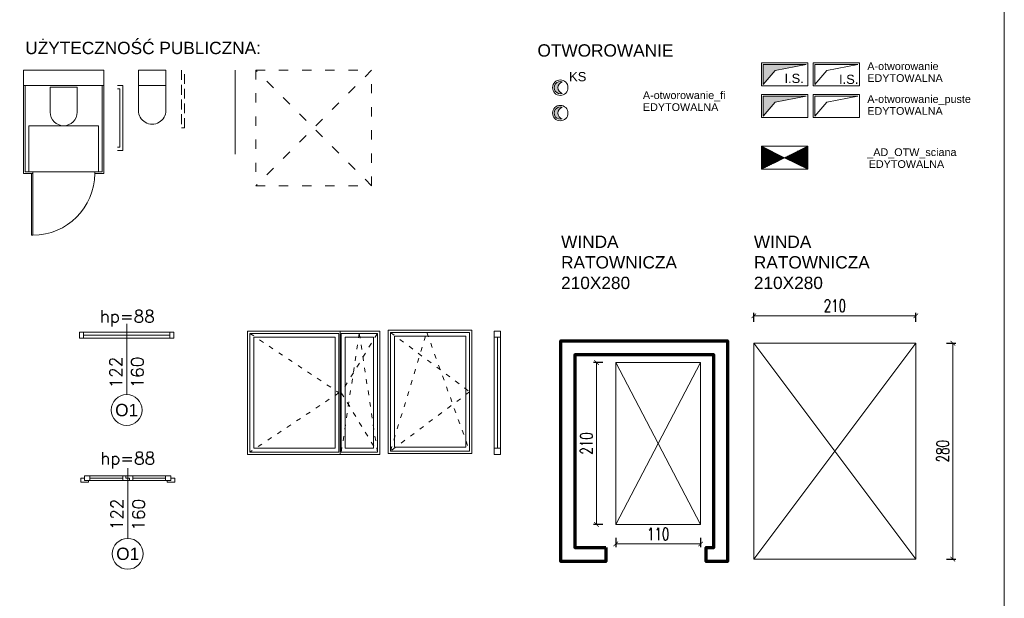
# Model space of a CAD drawing. Header units: centimetres. Extents: x 0 to 8068, y -312 to 10136.
# Tile 13 of 14: x 5720 to 6996, y 7802 to 8552. Entities that reach past the tile are written whole.
import ezdxf
from ezdxf.enums import TextEntityAlignment as Align

# ---------------------------------------------------------------- set-up
doc = ezdxf.new("R2010")
doc.units = ezdxf.units.CM
doc.linetypes.add('DASHED', pattern=[19.049999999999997, 12.7, -6.35])
doc.linetypes.add('ISO03W100', pattern=[30, 12, -18])
doc.layers.get('0').update_dxf_attribs({"lineweight": 13})
doc.layers.add('!_NIEDRUKOWALNE', color=213, linetype='Continuous', lineweight=13, plot=False)
for name, color, linetype, lineweight in [('A_CIENKIE', 151, 'Continuous', 5), ('A_OKNA', 6, 'Continuous', 13), ('A_OPIS_STOLARKA_OKIENNA', 241, 'Continuous', 13), ('A_OTWOROWANIE', 3, 'Continuous', 13), ('A_WYMIARY WEWNĘTRZNE', 183, 'Continuous', 13), ('A_WYPOSAŻENIE SANITARNE', 4, 'Continuous', 5), ('A_ŚCIANY KONSTRUKCYJNE', 5, 'Continuous', 70)]:
    doc.layers.add(name, color=color, linetype=linetype, lineweight=lineweight)
doc.styles.add('100 ARIAL', font='arial.ttf', dxfattribs={"height": 16})
doc.styles.add('100 ROMANS', font='ROMANS.shx', dxfattribs={"width": 0.7, "height": 16})
doc.styles.add('ARIAL', font='arial.ttf')
doc.dimstyles.new('100', dxfattribs={"dimtxt": 16, "dimasz": 6, "dimexe": 4, "dimexo": 2, "dimgap": 5, "dimtad": 1, "dimrnd": 1, "dimzin": 9, "dimtxsty": '100 ROMANS', "dimblk": 'ARCHTICK', "dimcen": 1, "dimdle": 0.4, "dimclrd": 256, "dimclre": 256, "dimclrt": 256, "dimadec": 0, "dimazin": 0, "dimtfac": 1, "dimtdec": 1, "dimtix": 1, "dimtmove": 1, "dimatfit": 3, "dimldrblk": 'ARCHTICK', "dimfxl": 8, "dimfxlon": 1, "dimtolj": 1, "dimtzin": 9, "dimlwd": -1, "dimarcsym": 0})
pattern_1 = [(45, (0, 0), (-0.6735192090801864, 0.6735192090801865), [])]

# ---------------------------------------------------------------- blocks, each defined once
blk = doc.blocks.new('_NPSPR')
at = {"linetype": 'ISO03W100'}
blk.add_lwpolyline([(-75, 75), (-75, -75), (75, -75), (-75, 75), (75, 75), (-75, -75), (75, -75), (75, 75)], dxfattribs=at)
blk = doc.blocks.new('_KABINA WC')
at = {"layer": '!_NIEDRUKOWALNE'}
for points in [[(104, 0), (0, 0), (0, 20), (104, 20), (104, 0)], [(7.000000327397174, -52), (97.00000032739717, -52), (97.00000032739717, -112), (7.000000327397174, -112), (7.000000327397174, -52)]]:
    blk.add_lwpolyline(points, dxfattribs=at)
for points in [[(2, 0), (0, 0), (0, -114), (12.25123598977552, -114)], [(2, 0), (2, -112), (12.25123598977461, -112)], [(92.25123598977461, -112), (102, -112), (102, 0)], [(92.25123598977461, -114), (104, -114), (104, 0), (102, 0)], [(10.25123598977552, -114), (10.25123598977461, -194), (12.25123598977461, -194), (12.25123598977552, -114), (10.25123598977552, -114)], [(12.25123598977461, -114), (12.25123598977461, -112)], [(92.25123598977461, -114), (92.25123598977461, -112)]]:
    blk.add_lwpolyline(points)
blk.add_lwpolyline([(34.5, -34.5), (34.5, -2), (69.5, -2), (69.5, -34.5, -0.9999999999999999)], format="xyb", close=True)
blk.add_arc((12.25123598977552, -114), 80, 270, 0)
blk = doc.blocks.new('_WC NPSPR')
at = {"layer": '!_NIEDRUKOWALNE'}
blk.add_lwpolyline([(152.7499993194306, 4.654757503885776e-07), (152.7499993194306, -108.8643547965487)], dxfattribs=at)
for p, q in [((27.24999995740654, -52.25032540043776), (27.24999995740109, -52.24999997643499)), ((62.75000011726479, -52.25032512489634), (62.75000011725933, -52.24999932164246))]:
    blk.add_line(p, q)
for points in [[(27.24999995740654, -52.25032539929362), (27.24999927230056, 0), (62.74999931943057, 4.654757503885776e-07), (62.75000011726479, -52.25032505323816)], [(9.672548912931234e-07, -20.00000045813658), (7.000000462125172, -20.00000012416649), (7.000003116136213, -104.0000001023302), (3.621265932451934e-06, -104.0000004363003)], [(1.103890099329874e-06, -24.00000045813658), (3.00000059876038, -24.0000002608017), (3.000002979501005, -100.0000002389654), (3.484630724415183e-06, -100.0000004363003)], [(27.24999953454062, -20), (62.74999958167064, -19.99999953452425)]]:
    blk.add_lwpolyline(points)
at = {"linetype": 'DASHED'}
blk.add_lwpolyline([(82.99999871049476, 8.46655821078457e-05), (82.99999871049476, 8.46655821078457e-05), (83.00000127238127, -74.99991539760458), (87.00000127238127, -74.99991526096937), (86.99999869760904, 8.46655821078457e-05)], dxfattribs=at)
blk.add_arc((45.00000003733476, -52.25016245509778), 17.75000008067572, 179.9994755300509, 0.0005265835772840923)
blk = doc.blocks.new('_ArchTick')
at = {"color": 0, "linetype": 'ByBlock', "const_width": 0.15}
blk.add_lwpolyline([(-0.5, -0.5), (0.5, 0.5)], dxfattribs=at)
blk = doc.blocks.new('*D85')
at = {"layer": 'A_WYMIARY WEWNĘTRZNE', "lineweight": -2}
for p, q in [((6671.751360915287, 8160.204393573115), (6671.751360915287, 8172.204393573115)), ((6881.751360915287, 8160.204393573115), (6881.751360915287, 8172.204393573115))]:
    blk.add_line(p, q, dxfattribs=at)
at = {"layer": 'A_WYMIARY WEWNĘTRZNE'}
blk.add_line((6671.351360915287, 8168.204393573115), (6882.151360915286, 8168.204393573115), dxfattribs=at)
at = {"layer": 'Defpoints', "color": 0}
for p in [(6881.751360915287, 8168.204393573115), (6671.751360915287, 8132.59714227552), (6881.751360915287, 8132.59714227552)]:
    blk.add_point(p, dxfattribs=at)
at = {"layer": 'A_WYMIARY WEWNĘTRZNE', "xscale": 6, "yscale": 6, "zscale": 6, "rotation": 180}
blk.add_blockref('_ArchTick', (6671.751360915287, 8168.204393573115), dxfattribs=at)
at = {"layer": 'A_WYMIARY WEWNĘTRZNE', "xscale": 6, "yscale": 6, "zscale": 6}
blk.add_blockref('_ArchTick', (6881.751360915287, 8168.204393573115), dxfattribs=at)
at = {"layer": 'A_WYMIARY WEWNĘTRZNE', "insert": (6776.751360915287, 8181.204393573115), "char_height": 16, "attachment_point": 5, "style": '100 ROMANS'}
blk.add_mtext('\\A1;210', dxfattribs=at)
blk = doc.blocks.new('*D86')
at = {"layer": 'A_WYMIARY WEWNĘTRZNE', "lineweight": -2}
for p, q in [((6921.63952353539, 8132.59714227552), (6933.63952353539, 8132.59714227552)), ((6921.63952353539, 7852.59714227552), (6933.63952353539, 7852.59714227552))]:
    blk.add_line(p, q, dxfattribs=at)
at = {"layer": 'A_WYMIARY WEWNĘTRZNE'}
blk.add_line((6929.63952353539, 8132.99714227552), (6929.63952353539, 7852.19714227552), dxfattribs=at)
at = {"layer": 'Defpoints', "color": 0}
for p in [(6881.751360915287, 8132.59714227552), (6881.751360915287, 7852.59714227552), (6929.63952353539, 7852.59714227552)]:
    blk.add_point(p, dxfattribs=at)
at = {"layer": 'A_WYMIARY WEWNĘTRZNE', "xscale": 6, "yscale": 6, "zscale": 6}
for p, rotation in [((6929.63952353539, 8132.59714227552), 90), ((6929.63952353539, 7852.59714227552), 270)]:
    blk.add_blockref('_ArchTick', p, dxfattribs=dict(at, rotation=rotation))
at = {"layer": 'A_WYMIARY WEWNĘTRZNE', "insert": (6916.63952353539, 7992.59714227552), "char_height": 16, "attachment_point": 5, "rotation": 90, "style": '100 ROMANS'}
blk.add_mtext('\\A1;280', dxfattribs=at)
blk = doc.blocks.new('*D87')
at = {"layer": 'A_WYMIARY WEWNĘTRZNE', "lineweight": -2}
for p, q in [((6475.732685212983, 8107.597142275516), (6463.732685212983, 8107.597142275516)), ((6475.732685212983, 7897.59714227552), (6463.732685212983, 7897.59714227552))]:
    blk.add_line(p, q, dxfattribs=at)
at = {"layer": 'A_WYMIARY WEWNĘTRZNE'}
blk.add_line((6467.732685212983, 8107.997142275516), (6467.732685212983, 7897.19714227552), dxfattribs=at)
at = {"layer": 'Defpoints', "color": 0}
for p in [(6479.690635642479, 8107.597142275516), (6467.732685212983, 7897.59714227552), (6479.690635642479, 7897.59714227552)]:
    blk.add_point(p, dxfattribs=at)
at = {"layer": 'A_WYMIARY WEWNĘTRZNE', "xscale": 6, "yscale": 6, "zscale": 6}
for p, rotation in [((6467.732685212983, 8107.597142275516), 90), ((6467.732685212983, 7897.59714227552), 270)]:
    blk.add_blockref('_ArchTick', p, dxfattribs=dict(at, rotation=rotation))
at = {"layer": 'A_WYMIARY WEWNĘTRZNE', "insert": (6454.732685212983, 8002.597142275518), "char_height": 16, "attachment_point": 5, "rotation": 90, "style": '100 ROMANS'}
blk.add_mtext('\\A1;210', dxfattribs=at)
blk = doc.blocks.new('*D88')
at = {"layer": 'A_WYMIARY WEWNĘTRZNE', "lineweight": -2}
for p, q in [((6492.690635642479, 7880.179776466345), (6492.690635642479, 7868.179776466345)), ((6602.690635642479, 7880.179776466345), (6602.690635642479, 7868.179776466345))]:
    blk.add_line(p, q, dxfattribs=at)
at = {"layer": 'A_WYMIARY WEWNĘTRZNE'}
blk.add_line((6492.290635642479, 7872.179776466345), (6603.090635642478, 7872.179776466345), dxfattribs=at)
at = {"layer": 'Defpoints', "color": 0}
for p in [(6492.690635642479, 7897.59714227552), (6602.690635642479, 7897.59714227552), (6602.690635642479, 7872.179776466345)]:
    blk.add_point(p, dxfattribs=at)
at = {"layer": 'A_WYMIARY WEWNĘTRZNE', "xscale": 6, "yscale": 6, "zscale": 6, "rotation": 180}
blk.add_blockref('_ArchTick', (6492.690635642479, 7872.179776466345), dxfattribs=at)
at = {"layer": 'A_WYMIARY WEWNĘTRZNE', "xscale": 6, "yscale": 6, "zscale": 6}
blk.add_blockref('_ArchTick', (6602.690635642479, 7872.179776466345), dxfattribs=at)
at = {"layer": 'A_WYMIARY WEWNĘTRZNE', "insert": (6547.690635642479, 7885.179776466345), "char_height": 16, "attachment_point": 5, "style": '100 ROMANS'}
blk.add_mtext('\\A1;110', dxfattribs=at)
blk = doc.blocks.new('*U116')
h = blk.add_hatch()
h.set_pattern_fill('ANSI31', color=256, scale=0.3)
h.set_pattern_definition(pattern_1)
h.paths.add_polyline_path([(30, -15), (0, 0), (0, -30)])
h = blk.add_hatch()
h.set_pattern_fill('ANSI31', color=256, scale=0.3)
h.set_pattern_definition(pattern_1)
h.paths.add_polyline_path([(60, -30), (60, -3.552713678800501e-15), (30, -15)])
for points in [[(0, 0), (60, 0), (60, -30), (0, -30)], [(0, 0), (30, -15), (0, -30)], [(60, 0), (30, -15), (60, -30)]]:
    blk.add_lwpolyline(points, close=True)
blk = doc.blocks.new('*U65')
h = blk.add_hatch(color=256)
h.dxf.hatch_style = 1
edge = h.paths.add_edge_path()
edge.add_arc((5, -1.539798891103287e-15), 8, 108.209956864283, 251.790043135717)
edge.add_arc((1.332267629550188e-15, 6.516204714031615e-16), 7.999999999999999, 71.79004313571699, 288.20995686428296, ccw=False)
blk.add_lwpolyline([(2.500000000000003, 7.599342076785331, 0.7237468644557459), (2.499999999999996, -7.599342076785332, -1.381698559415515)], format="xyb", close=True)
blk.add_circle((0, 0), 10)
blk = doc.blocks.new('*U117')
h = blk.add_hatch(color=256)
h.dxf.hatch_style = 1
edge = h.paths.add_edge_path()
edge.add_arc((5, -1.539798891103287e-15), 8, 108.209956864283, 251.790043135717)
edge.add_arc((1.332267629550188e-15, 6.516204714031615e-16), 7.999999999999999, 71.79004313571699, 288.20995686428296, ccw=False)
blk.add_lwpolyline([(2.500000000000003, 7.599342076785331, 0.7237468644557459), (2.499999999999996, -7.599342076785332, -1.381698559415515)], format="xyb", close=True)
blk.add_circle((0, 0), 10)
at = {"style": 'ARIAL', "flags": 8}
blk.add_attdef('OPISSZACHTU', (10.47210994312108, 8.278696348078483), '', height=12, dxfattribs=at)
blk = doc.blocks.new('*U118')
h = blk.add_hatch(color=256)
h.dxf.hatch_style = 1
h.paths.add_polyline_path([(2.000000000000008, -28), (17.5, -10), (58, -2), (2, -2)])
for points in [[(7.347880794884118e-15, -30), (60.00000000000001, -30), (60, 0), (0, 0)], [(2.000000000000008, -28), (17.5, -10), (58, -2), (2, -2)]]:
    blk.add_lwpolyline(points, close=True)
blk = doc.blocks.new('*U119')
h = blk.add_hatch(color=256)
h.dxf.hatch_style = 1
h.paths.add_polyline_path([(2.000000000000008, -28), (17.5, -10), (58, -2), (2, -2)])
for points in [[(7.347880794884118e-15, -30), (60.00000000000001, -30), (60, 0), (0, 0)], [(2.000000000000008, -28), (17.5, -10), (58, -2), (2, -2)]]:
    blk.add_lwpolyline(points, close=True)
at = {"style": 'ARIAL', "flags": 8}
blk.add_attdef('OPISSZACHTU', (29.78283140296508, -26.12119097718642), '', height=12, dxfattribs=at)
blk = doc.blocks.new('*U120')
for points in [[(1.83697019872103e-15, -30), (60, -30), (60, 0), (0, 0)], [(2.000000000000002, -28), (17.5, -10), (58, -2), (2, -2)]]:
    blk.add_lwpolyline(points, close=True)
at = {"style": 'ARIAL', "flags": 8}
blk.add_attdef('OPISSZACHTU', (33.42579980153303, -27.34352495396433), '', height=12, dxfattribs=at)
blk = doc.blocks.new('*U121')
for points in [[(1.83697019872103e-15, -30), (60, -30), (60, 0), (0, 0)], [(2.000000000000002, -28), (17.5, -10), (58, -2), (2, -2)]]:
    blk.add_lwpolyline(points, close=True)
blk = doc.blocks.new('*U122')
h = blk.add_hatch()
h.set_pattern_fill('ANSI31', color=256, scale=0.3)
h.set_pattern_definition(pattern_1)
h.paths.add_polyline_path([(30, -15), (0, 0), (0, -30)])
h = blk.add_hatch()
h.set_pattern_fill('ANSI31', color=256, scale=0.3)
h.set_pattern_definition(pattern_1)
h.paths.add_polyline_path([(60, -30), (60, -3.552713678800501e-15), (30, -15)])
for points in [[(0, 0), (60, 0), (60, -30), (0, -30)], [(0, 0), (30, -15), (0, -30)], [(60, 0), (30, -15), (60, -30)]]:
    blk.add_lwpolyline(points, close=True)
blk = doc.blocks.new('*U123')
h = blk.add_hatch(color=256)
h.dxf.hatch_style = 1
edge = h.paths.add_edge_path()
edge.add_arc((5, -1.539798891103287e-15), 8, 108.209956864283, 251.790043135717)
edge.add_arc((1.332267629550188e-15, 6.516204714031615e-16), 7.999999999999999, 71.79004313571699, 288.20995686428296, ccw=False)
blk.add_lwpolyline([(2.500000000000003, 7.599342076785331, 0.7237468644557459), (2.499999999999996, -7.599342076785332, -1.381698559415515)], format="xyb", close=True)
blk.add_circle((0, 0), 10)
at = {"style": 'ARIAL', "flags": 8}
blk.add_attdef('OPISSZACHTU', (10.47210994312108, 8.278696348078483), '', height=12, dxfattribs=at)
blk = doc.blocks.new('*U124')
h = blk.add_hatch(color=256)
h.dxf.hatch_style = 1
h.paths.add_polyline_path([(2.000000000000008, -28), (17.5, -10), (58, -2), (2, -2)])
for points in [[(7.347880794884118e-15, -30), (60.00000000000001, -30), (60, 0), (0, 0)], [(2.000000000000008, -28), (17.5, -10), (58, -2), (2, -2)]]:
    blk.add_lwpolyline(points, close=True)
blk = doc.blocks.new('*U125')
h = blk.add_hatch(color=256)
h.dxf.hatch_style = 1
h.paths.add_polyline_path([(2.000000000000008, -28), (17.5, -10), (58, -2), (2, -2)])
for points in [[(7.347880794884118e-15, -30), (60.00000000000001, -30), (60, 0), (0, 0)], [(2.000000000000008, -28), (17.5, -10), (58, -2), (2, -2)]]:
    blk.add_lwpolyline(points, close=True)
at = {"style": 'ARIAL', "flags": 8}
blk.add_attdef('OPISSZACHTU', (29.78283140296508, -26.12119097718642), '', height=12, dxfattribs=at)
blk = doc.blocks.new('*U126')
for points in [[(1.83697019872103e-15, -30), (60, -30), (60, 0), (0, 0)], [(2.000000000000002, -28), (17.5, -10), (58, -2), (2, -2)]]:
    blk.add_lwpolyline(points, close=True)
at = {"style": 'ARIAL', "flags": 8}
blk.add_attdef('OPISSZACHTU', (33.42579980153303, -27.34352495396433), '', height=12, dxfattribs=at)
blk = doc.blocks.new('*U127')
for points in [[(1.83697019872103e-15, -30), (60, -30), (60, 0), (0, 0)], [(2.000000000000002, -28), (17.5, -10), (58, -2), (2, -2)]]:
    blk.add_lwpolyline(points, close=True)
blk = doc.blocks.new('*U132')
for points in [[(-4, 152), (4, 152), (4, 160), (-4, 160)], [(-4, 152), (4, 152), (4, 8), (-4, 8)], [(-4, 8), (4, 8), (4, 0), (-4, 0)]]:
    blk.add_lwpolyline(points, close=True)
blk.add_lwpolyline([(0, 8), (0, 152)])
blk = doc.blocks.new('*U135')
at = {"layer": '!_NIEDRUKOWALNE'}
blk.add_line((120, 0), (120, 160), dxfattribs=at)
for points in [[(0, 0), (171.3167835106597, 0), (171.3167835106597, 160), (0, 160)], [(3, 3), (118.5, 3), (118.5, 157), (3, 157)], [(121.5, 157), (168.3167835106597, 157), (168.3167835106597, 3), (121.5, 3)], [(8, 8), (113.5, 8), (113.5, 152), (8, 152)], [(126.5, 152), (163.3167835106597, 152), (163.3167835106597, 8), (126.5, 8)]]:
    blk.add_lwpolyline(points, close=True)
at = {"linetype": 'ISO03W100', "ltscale": 0.5}
for points in [[(3, 157), (118.5, 80), (3, 3)], [(168.3167835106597, 157), (121.5, 80), (168.3167835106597, 3)], [(121.5, 3), (144.9083917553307, 157), (168.3167835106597, 3)]]:
    blk.add_lwpolyline(points, dxfattribs=at)
blk = doc.blocks.new('*U177')
for points in [[(-122, -4), (-117, -4), (-117, 4), (-122, 4), (-122, -4)], [(-5, 4), (-117, 4)], [(-5, 0), (-117, 0)], [(-5, -4), (0, -4), (0, 4), (-5, 4), (-5, -4)], [(-5, -4), (-117, -4)]]:
    blk.add_lwpolyline(points)
at = {"layer": 'A_OPIS_STOLARKA_OKIENNA'}
blk.add_line((-61, 14.93199608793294), (-61, -77.07466302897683), dxfattribs=at)
blk.add_circle((-61, -97.07466302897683), 20, dxfattribs=at)
at = {"layer": 'A_OPIS_STOLARKA_OKIENNA', "style": '100 ROMANS'}
for tag, rotation, p in [('PARAPET', 9.067147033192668e-09, (-60.15702946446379, 24.51079803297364)), ('SZER', 90, (-75, -48.39648292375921)), ('WYS', 90, (-47, -48.39648292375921))]:
    blk.add_attdef(tag, text='', height=16, rotation=rotation, dxfattribs=at).set_placement(p, align=Align.MIDDLE_CENTER)
at = {"layer": 'A_OPIS_STOLARKA_OKIENNA', "style": '100 ARIAL'}
blk.add_attdef('OZNACZENIE', text='', height=16, dxfattribs=at).set_placement((-61, -97.07466302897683), align=Align.MIDDLE_CENTER)
blk = doc.blocks.new('*U179')
for points in [[(10.03348422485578, 2), (10.03348422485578, 0), (0, 0), (0, 5), (5.033484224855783, 5)], [(5.033484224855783, 8), (12.03348422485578, 8), (12.03348422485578, 2), (5.033484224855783, 2), (5.033484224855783, 8)], [(109.9665157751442, 8), (12.03348422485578, 8)], [(54.5, 5), (12.03348422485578, 5)], [(109.9665157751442, 2), (12.03348422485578, 2)], [(54.5, 8), (67.5, 8), (67.5, 2), (54.5, 2), (54.5, 8)], [(63.5, 2), (63.5, 5), (58.5, 5), (58.5, 8)], [(109.9665157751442, 5), (67.5, 5)], [(109.9665157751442, 8), (116.9665157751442, 8), (116.9665157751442, 2), (109.9665157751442, 2), (109.9665157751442, 8)], [(111.9665157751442, 2), (111.9665157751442, 0), (122, 0), (122, 5), (116.9665157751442, 5)]]:
    blk.add_lwpolyline(points)
at = {"layer": 'A_OPIS_STOLARKA_OKIENNA'}
blk.add_line((61, 18.16259269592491), (61, -73.07466302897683), dxfattribs=at)
blk.add_circle((61, -93.07466302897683), 20, dxfattribs=at)
at = {"layer": 'A_OPIS_STOLARKA_OKIENNA', "style": '100 ROMANS'}
for tag, rotation, p in [('PARAPET', 9.067147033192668e-09, (61, 30.93436222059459)), ('SZER', 89.268378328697, (47.0028350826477, -42.0680607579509)), ('WYS', 89.268378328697, (75.00055237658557, -42.42558883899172))]:
    blk.add_attdef(tag, text='', height=16, rotation=rotation, dxfattribs=at).set_placement(p, align=Align.MIDDLE_CENTER)
at = {"layer": 'A_OPIS_STOLARKA_OKIENNA', "style": '100 ARIAL'}
blk.add_attdef('OZNACZENIE', text='', height=16, dxfattribs=at).set_placement((61, -93.07466302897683), align=Align.MIDDLE_CENTER)
blk = doc.blocks.new('*U243')
at = {"linetype": 'ISO03W100', "ltscale": 0.5}
for p, q in [((3, 3), (50, 157)), ((50, 157), (105.5628454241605, 3))]:
    blk.add_line(p, q, dxfattribs=at)
for points in [[(0, 160), (108.5628454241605, 160), (108.5628454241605, 0), (0, 0)], [(3, 3), (105.5628454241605, 3), (105.5628454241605, 157), (3, 157)], [(8, 8), (100.5628454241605, 8), (100.5628454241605, 152), (8, 152)]]:
    blk.add_lwpolyline(points, close=True)
blk.add_lwpolyline([(3, 157), (105.5628454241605, 80), (3, 3)], dxfattribs=at)

msp = doc.modelspace()

# ---------------------------------------------------------------- linework, layer by layer
msp.add_lwpolyline([(4462.055398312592, 9194.853158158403), (6996.436092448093, 9194.853158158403), (6996.436092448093, 6296.418390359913), (4462.055398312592, 6296.418390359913)], close=True)
at = {"layer": 'A_CIENKIE'}
for points in [[(6671.751360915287, 8132.59714227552), (6881.751360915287, 8132.59714227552), (6881.751360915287, 7852.59714227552), (6671.751360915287, 7852.59714227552)], [(6492.690635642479, 8107.597142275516), (6492.690635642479, 7897.59714227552), (6602.690635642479, 7897.59714227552), (6602.690635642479, 8107.597142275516)]]:
    msp.add_lwpolyline(points, close=True, dxfattribs=at)
for points in [[(6881.751360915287, 8132.59714227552), (6671.751360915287, 7852.59714227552)], [(6671.751360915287, 8132.59714227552), (6881.751360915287, 7852.59714227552)], [(6602.690635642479, 8107.597142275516), (6492.690635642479, 7897.59714227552)], [(6492.690635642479, 8107.597142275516), (6602.690635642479, 7897.59714227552)]]:
    msp.add_lwpolyline(points, dxfattribs=at)
at = {"layer": 'A_ŚCIANY KONSTRUKCYJNE'}
msp.add_lwpolyline([(6479.690635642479, 7867.59714227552), (6479.690635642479, 7849.59714227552), (6421.690635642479, 7849.59714227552), (6421.690635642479, 8135.597142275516), (6637.690635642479, 8135.597142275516), (6637.690635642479, 7849.59714227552), (6609.690635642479, 7849.59714227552), (6609.690635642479, 7867.59714227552), (6619.690635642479, 7867.59714227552), (6619.690635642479, 8117.597142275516), (6439.690635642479, 8117.597142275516), (6439.690635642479, 7867.59714227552), (6479.690635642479, 7867.59714227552)], dxfattribs=at)

# ---------------------------------------------------------------- block references
at = {"layer": 'A_CIENKIE'}
msp.add_blockref('_NPSPR', (6101.088359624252, 8411.93336635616), dxfattribs=at)
at = {"layer": 'A_OKNA'}
for name, p, values in [('*U177', (5919.609774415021, 8143.049154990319), {'WYS': '160', 'OZNACZENIE': 'O1', 'SZER': '122', 'PARAPET': 'hp=88'}), ('*U179', (5798.984823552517, 7952.481206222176), {'PARAPET': 'hp=88', 'SZER': '122', 'OZNACZENIE': 'O1', 'WYS': '160'})]:
    msp.add_blockref(name, p, dxfattribs=at).add_auto_attribs(values)
for name, p in [('*U135', (6015.32884640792, 7988.364685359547)), ('*U243', (6197.697698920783, 7989.695592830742)), ('*U132', (6339.195356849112, 7988.364685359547))]:
    msp.add_blockref(name, p, dxfattribs=at)
at = {"layer": 'A_OTWOROWANIE'}
ref = msp.add_blockref('*U119', (6681.662104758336, 8496.456918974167), dxfattribs=at)
ref.add_attrib('OPISSZACHTU', 'I.S.', (6711.384649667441, 8470.33572799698), dxfattribs={"layer": '0', "height": 12, "style": 'ARIAL'})
ref = msp.add_blockref('*U125', (6681.662104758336, 8496.456918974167), dxfattribs=at)
ref.add_attrib('OPISSZACHTU', 'I.S.', (6711.384649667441, 8470.33572799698), dxfattribs={"layer": '0', "height": 12, "style": 'ARIAL'})
ref = msp.add_blockref('*U120', (6748.748499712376, 8496.456918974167), dxfattribs=at)
ref.add_attrib('OPISSZACHTU', 'I.S.', (6782.114013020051, 8469.113394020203), dxfattribs={"layer": '0', "height": 12, "style": 'ARIAL'})
ref = msp.add_blockref('*U126', (6748.748499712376, 8496.456918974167), dxfattribs=at)
ref.add_attrib('OPISSZACHTU', 'I.S.', (6782.114013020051, 8469.113394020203), dxfattribs={"layer": '0', "height": 12, "style": 'ARIAL'})
ref = msp.add_blockref('*U117', (6420.762167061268, 8464.292925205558), dxfattribs=at)
ref.add_attrib('OPISSZACHTU', 'KS', (6432.204058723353, 8472.571621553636), dxfattribs={"layer": '0', "height": 12, "style": 'ARIAL'})
ref = msp.add_blockref('*U123', (6420.762167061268, 8464.292925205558), dxfattribs=at)
ref.add_attrib('OPISSZACHTU', 'KS', (6432.204058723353, 8472.571621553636), dxfattribs={"layer": '0', "height": 12, "style": 'ARIAL'})
for name, p in [('*U118', (6681.662104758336, 8455.399336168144)), ('*U124', (6681.662104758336, 8455.399336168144)), ('*U121', (6748.748499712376, 8455.399336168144)), ('*U127', (6748.748499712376, 8455.399336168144)), ('*U65', (6420.762167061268, 8431.306574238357)), ('*U65', (6420.762167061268, 8431.306574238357)), ('*U116', (6681.662104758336, 8388.307005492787)), ('*U122', (6681.662104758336, 8388.307005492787))]:
    msp.add_blockref(name, p, dxfattribs=at)
at = {"layer": 'A_WYPOSAŻENIE SANITARNE'}
for name, p in [('_KABINA WC', (5724.911187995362, 8466.93336561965)), ('_WC NPSPR', (5846.661188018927, 8486.933365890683))]:
    msp.add_blockref(name, p, dxfattribs=at)

# ---------------------------------------------------------------- texts
at = {"style": '100 ARIAL'}
for s, p in [('A-otworowanie', (6818.796091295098, 8492.157636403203)), ('A-otworowanie', (6818.796091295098, 8492.157636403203)), ('EDYTOWALNA', (6818.796091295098, 8476.721048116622)), ('EDYTOWALNA', (6818.796091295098, 8476.721048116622)), ('A-otworowanie_fi', (6527.896153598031, 8454.46555171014)), ('A-otworowanie_fi', (6527.896153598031, 8454.46555171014)), ('A-otworowanie_puste', (6818.796091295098, 8449.511051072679)), ('A-otworowanie_puste', (6818.796091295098, 8449.511051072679)), ('EDYTOWALNA', (6527.896153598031, 8439.028963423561)), ('EDYTOWALNA', (6527.896153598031, 8439.028963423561)), ('EDYTOWALNA', (6818.796091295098, 8434.0744627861)), ('EDYTOWALNA', (6818.796091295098, 8434.0744627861)), ('_AD_OTW_sciana', (6818.796091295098, 8380.568980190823)), ('_AD_OTW_sciana', (6818.796091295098, 8380.568980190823)), ('EDYTOWALNA', (6820.678530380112, 8365.13239190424)), ('EDYTOWALNA', (6820.678530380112, 8365.13239190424))]:
    msp.add_text(s, height=10, dxfattribs=at).set_placement(p, align=Align.MIDDLE_LEFT)
at = {"char_height": 16, "attachment_point": 1, "style": '100 ARIAL'}
for s, insert, width in [('UŻYTECZNOŚĆ PUBLICZNA:', (5727.163332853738, 8523.79728574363), 489.7895224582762), ('OTWOROWANIE', (6391.177696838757, 8520.552728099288), 158.0661192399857), ('OTWOROWANIE', (6391.177696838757, 8520.552728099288), 158.0661192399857), ('WINDA\\PRATOWNICZA\\P210X280', (6421.824382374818, 8272.307733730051), 237.209561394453), ('WINDA\\PRATOWNICZA\\P210X280', (6671.751360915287, 8272.307733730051), 237.209561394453)]:
    msp.add_mtext(s, dxfattribs=dict(at, insert=insert, width=width))

# ---------------------------------------------------------------- dimensions: what is measured, and where the dimension line sits
at = {"layer": 'A_WYMIARY WEWNĘTRZNE'}
for base, p1, p2, picture, middle in [((6881.751360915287, 8168.204393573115), (6671.751360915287, 8132.59714227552), (6881.751360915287, 8132.59714227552), '*D85', (6776.751360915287, 8181.204393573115)), ((6602.690635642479, 7872.179776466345), (6492.690635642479, 7897.59714227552), (6602.690635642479, 7897.59714227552), '*D88', (6547.690635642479, 7885.179776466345))]:
    dim = msp.add_linear_dim(base=base, p1=p1, p2=p2, dimstyle='100', override={"dimdsep": 44}, dxfattribs=at)
    dim.commit()
    dim.dimension.update_dxf_attribs({"geometry": picture, "text_midpoint": middle})
for base, p1, p2, picture, middle in [((6929.63952353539, 7852.59714227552), (6881.751360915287, 8132.59714227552), (6881.751360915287, 7852.59714227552), '*D86', (6916.63952353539, 7992.59714227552)), ((6467.732685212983, 7897.59714227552), (6479.690635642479, 8107.597142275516), (6479.690635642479, 7897.59714227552), '*D87', (6454.732685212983, 8002.597142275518))]:
    dim = msp.add_linear_dim(base=base, p1=p1, p2=p2, angle=90, dimstyle='100', override={"dimdsep": 44}, dxfattribs=at)
    dim.commit()
    dim.dimension.update_dxf_attribs({"geometry": picture, "text_midpoint": middle})

doc.saveas('drawing.dxf')
